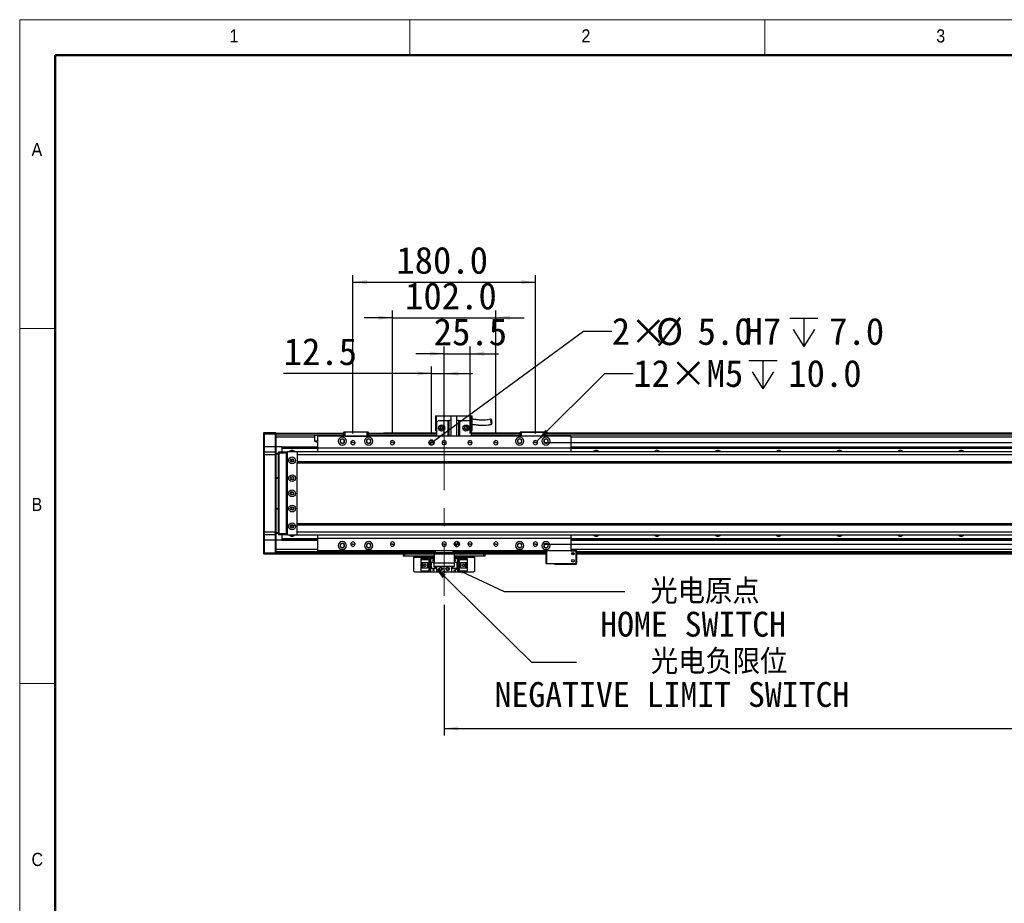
# Model space of a CAD drawing. Header units: millimetres. Extents: x 35 to 2905, y 35 to 2044.
# Tile 2 of 8: x 35 to 1006, y 1173 to 2044. Entities that reach past the tile are written whole.
import ezdxf

# ---------------------------------------------------------------- set-up
doc = ezdxf.new("R2010")
doc.units = ezdxf.units.MM
doc.header["$LTSCALE"] = 7
doc.linetypes.add('CENTERX2', pattern=[20.32, 12.7, -2.54, 2.54, -2.54])
doc.layers.add('DIMNS', color=7, linetype='Continuous')
doc.styles.add('SLDTEXTSTYLE1', font='Gothic.ttf', dxfattribs={"width": 0.913})
doc.styles.add('SLDTEXTSTYLE8', font='txt')
doc.styles.add('SLDTEXTSTYLE9', font='txt', dxfattribs={"bigfont": 'bigfont'})
doc.dimstyles.new('SLDDIMSTYLE0', dxfattribs={"dimtxt": 26.6, "dimasz": 14, "dimexe": 0, "dimexo": 0.0625, "dimgap": 6.65, "dimtad": 2, "dimdec": 1, "dimrnd": 1e-09, "dimzin": 4, "dimdsep": 46, "dimtxsty": 'SLDTEXTSTYLE8', "dimsah": 1, "dimcen": 0.09, "dimadec": 0, "dimazin": 1, "dimtfac": 1, "dimtdec": 1, "dimtofl": 0, "dimtmove": 0, "dimatfit": 3, "dimfxl": 0, "dimfrac": 2, "dimtolj": 1, "dimtzin": 12, "dimarcsym": 0})
doc.dimstyles.new('SLDDIMSTYLE1', dxfattribs={"dimtxt": 26.6, "dimasz": 14, "dimexe": 0, "dimexo": 0.0625, "dimgap": 6.65, "dimtad": 2, "dimdec": 1, "dimrnd": 1e-09, "dimzin": 4, "dimdsep": 46, "dimtxsty": 'SLDTEXTSTYLE8', "dimsah": 1, "dimcen": 0.09, "dimadec": 0, "dimazin": 1, "dimtfac": 1, "dimtdec": 1, "dimtmove": 0, "dimatfit": 0, "dimfxl": 0, "dimfrac": 2, "dimtolj": 1, "dimtzin": 12, "dimarcsym": 0})
doc.dimstyles.new('SLDDIMSTYLE2', dxfattribs={"dimtxt": 0.18, "dimasz": 14, "dimexe": 0, "dimexo": 0.0625, "dimgap": 0, "dimtad": 0, "dimtih": 1, "dimtoh": 1, "dimdec": 0, "dimrnd": 1e-09, "dimzin": 0, "dimdsep": 46, "dimtxsty": 'Standard', "dimsah": 1, "dimcen": 0.09, "dimadec": 0, "dimazin": 0, "dimtfac": 14, "dimtdec": 0, "dimtofl": 0, "dimtmove": 0, "dimatfit": 3, "dimfxl": 0, "dimfrac": 2, "dimtolj": 1, "dimtzin": 0, "dimarcsym": 0})
doc.dimstyles.new('SLDDIMSTYLE3', dxfattribs={"dimtxt": 26.6, "dimasz": 14, "dimexe": 0, "dimexo": 0.0625, "dimgap": 6.65, "dimtad": 2, "dimdec": 1, "dimrnd": 1e-09, "dimzin": 12, "dimdsep": 46, "dimtxsty": 'SLDTEXTSTYLE8', "dimsah": 1, "dimcen": 0.09, "dimadec": 0, "dimazin": 3, "dimtfac": 1, "dimtdec": 1, "dimtmove": 0, "dimatfit": 0, "dimfxl": 0, "dimfrac": 2, "dimtolj": 1, "dimtzin": 12, "dimarcsym": 0})
doc.dimstyles.new('SLDDIMSTYLE7', dxfattribs={"dimtxt": 26.6, "dimasz": 14, "dimexe": 0, "dimexo": 0.0625, "dimgap": 6.65, "dimtad": 0, "dimtih": 1, "dimtoh": 1, "dimdec": 1, "dimrnd": 1e-09, "dimzin": 4, "dimdsep": 46, "dimtxsty": 'SLDTEXTSTYLE8', "dimsah": 1, "dimcen": 0, "dimadec": 0, "dimazin": 1, "dimtfac": 1, "dimtdec": 1, "dimtofl": 0, "dimtmove": 0, "dimatfit": 3, "dimfxl": 0, "dimfrac": 2, "dimtolj": 1, "dimtzin": 12, "dimarcsym": 0})
doc.dimstyles.new('SLDDIMSTYLE8', dxfattribs={"dimtxt": 26.6, "dimasz": 14, "dimexe": 0, "dimexo": 0.0625, "dimgap": 6.65, "dimtad": 0, "dimtih": 1, "dimtoh": 1, "dimdec": 1, "dimrnd": 1e-09, "dimzin": 12, "dimdsep": 46, "dimtxsty": 'SLDTEXTSTYLE8', "dimsah": 1, "dimcen": 0, "dimadec": 0, "dimazin": 3, "dimtfac": 1, "dimtdec": 1, "dimtofl": 0, "dimtmove": 0, "dimatfit": 3, "dimfxl": 0, "dimfrac": 2, "dimtolj": 1, "dimtzin": 12, "dimarcsym": 0})

# ---------------------------------------------------------------- blocks, each defined once
blk = doc.blocks.new('_D_22')
at = {"layer": 'DIMNS'}
for p, q in [((402.73, 1750.14), (374.73, 1750.14)), ((402.73, 1635.87), (402.73, 1757.14)), ((402.73, 1750.14), (504.73, 1750.14)), ((504.73, 1635.87), (504.73, 1757.14)), ((504.73, 1750.14), (532.73, 1750.14))]:
    blk.add_line(p, q, dxfattribs=at)
for points in [[(402.73, 1750.14), (388.73, 1752.24), (388.73, 1748.04)], [(504.73, 1750.14), (518.73, 1748.04), (518.73, 1752.24)]]:
    blk.add_solid(points, dxfattribs=at)
at = {"layer": 'DIMNS', "insert": (415.18, 1785.04), "char_height": 26.6, "attachment_point": 1, "style": 'SLDTEXTSTYLE8'}
blk.add_mtext('102.0', dxfattribs=at)
blk = doc.blocks.new('_D_23')
at = {"layer": 'DIMNS'}
for p, q in [((363.73, 1635.87), (363.73, 1792.24)), ((543.73, 1635.87), (543.73, 1792.24)), ((363.73, 1785.24), (543.73, 1785.24))]:
    blk.add_line(p, q, dxfattribs=at)
for points in [[(363.73, 1785.24), (377.73, 1783.14), (377.73, 1787.34)], [(543.73, 1785.24), (529.73, 1787.34), (529.73, 1783.14)]]:
    blk.add_solid(points, dxfattribs=at)
at = {"layer": 'DIMNS', "insert": (406.53, 1820.14), "char_height": 26.6, "attachment_point": 1, "style": 'SLDTEXTSTYLE8'}
blk.add_mtext('180.0', dxfattribs=at)
blk = doc.blocks.new('_D_24')
at = {"layer": 'DIMNS'}
for p, q in [((2182.61, 1626.98), (2182.61, 1654.98)), ((552.62, 1626.98), (2189.61, 1626.98)), ((2182.61, 1626.98), (2182.61, 1526.98)), ((552.62, 1526.98), (2189.61, 1526.98)), ((2182.61, 1526.98), (2182.61, 1498.98))]:
    blk.add_line(p, q, dxfattribs=at)
for points in [[(2182.61, 1626.98), (2184.71, 1640.98), (2180.51, 1640.98)], [(2182.61, 1526.98), (2180.51, 1512.98), (2184.71, 1512.98)]]:
    blk.add_solid(points, dxfattribs=at)
at = {"layer": 'DIMNS', "insert": (2147.71, 1538.42), "char_height": 26.6, "attachment_point": 1, "rotation": 90, "style": 'SLDTEXTSTYLE8'}
blk.add_mtext('100.0', dxfattribs=at)
blk = doc.blocks.new('SW_SYMBOL_HOLE_DEPTH')
at = {"layer": 'DIMNS', "color": 0}
for p, q in [((0, 6125), (5600, 6125)), ((2800, 6125), (2800, 525)), ((700, 3885), (2800, 525)), ((4900, 3885), (2800, 525))]:
    blk.add_line(p, q, dxfattribs=at)
blk = doc.blocks.new('_D_25')
at = {"layer": 'DIMNS'}
for p, q in [((443.25, 1628.46), (591.06, 1736.75)), ((591.06, 1736.75), (619.06, 1736.75))]:
    blk.add_line(p, q, dxfattribs=at)
blk.add_solid([(443.25, 1628.46), (455.78, 1635.04), (453.3, 1638.43)], dxfattribs=at)
at = {"layer": 'DIMNS', "xscale": 0.004985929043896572, "yscale": 0.004985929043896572, "zscale": 0.004985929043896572}
blk.add_blockref('SW_SYMBOL_HOLE_DEPTH', (794.57, 1719.03), dxfattribs=at)
at = {"layer": 'DIMNS', "char_height": 26.6, "attachment_point": 1, "style": 'SLDTEXTSTYLE8'}
for s, insert in [('2×', (619.06, 1750.04)), ('%%c', (662.58, 1749.78)), ('5.0', (703.68, 1750.04)), ('H7', (750.01, 1750.04)), ('7.0', (833.5, 1750.04))]:
    blk.add_mtext(s, dxfattribs=dict(at, insert=insert))
blk = doc.blocks.new('_D_26')
at = {"layer": 'DIMNS'}
for p, q in [((545.22, 1628.47), (612.22, 1695.18)), ((612.22, 1695.18), (640.22, 1695.18))]:
    blk.add_line(p, q, dxfattribs=at)
blk.add_solid([(545.22, 1628.47), (556.62, 1636.86), (553.66, 1639.83)], dxfattribs=at)
at = {"layer": 'DIMNS', "xscale": 0.004985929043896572, "yscale": 0.004985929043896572, "zscale": 0.004985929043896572}
blk.add_blockref('SW_SYMBOL_HOLE_DEPTH', (754.2, 1677.57), dxfattribs=at)
at = {"layer": 'DIMNS', "char_height": 26.6, "attachment_point": 1, "style": 'SLDTEXTSTYLE8'}
for s, insert in [('12×M5', (640.22, 1708.58)), ('10.0', (793.13, 1708.58))]:
    blk.add_mtext(s, dxfattribs=dict(at, insert=insert))
blk = doc.blocks.new('_D_27')
at = {"layer": 'DIMNS'}
for p, q in [((453.73, 1635.87), (453.73, 1721.66)), ((479.23, 1635.87), (479.23, 1721.66)), ((453.73, 1714.66), (425.73, 1714.66)), ((453.73, 1714.66), (479.23, 1714.66)), ((479.23, 1714.66), (507.23, 1714.66))]:
    blk.add_line(p, q, dxfattribs=at)
for points in [[(453.73, 1714.66), (439.73, 1716.76), (439.73, 1712.56)], [(479.23, 1714.66), (493.23, 1712.56), (493.23, 1716.76)]]:
    blk.add_solid(points, dxfattribs=at)
at = {"layer": 'DIMNS', "insert": (443.43, 1749.56), "char_height": 26.6, "attachment_point": 1, "style": 'SLDTEXTSTYLE8'}
blk.add_mtext('25.5', dxfattribs=at)
blk = doc.blocks.new('_D_28')
at = {"layer": 'DIMNS'}
for p, q in [((441.23, 1635.87), (441.23, 1702.18)), ((453.73, 1678.07), (453.73, 1702.18)), ((441.23, 1695.18), (295.39, 1695.18)), ((441.23, 1695.18), (453.73, 1695.18)), ((453.73, 1695.18), (481.73, 1695.18))]:
    blk.add_line(p, q, dxfattribs=at)
for points in [[(441.23, 1695.18), (427.23, 1697.28), (427.23, 1693.08)], [(453.73, 1695.18), (467.73, 1693.08), (467.73, 1697.28)]]:
    blk.add_solid(points, dxfattribs=at)
at = {"layer": 'DIMNS', "insert": (295.39, 1730.09), "char_height": 26.6, "attachment_point": 1, "style": 'SLDTEXTSTYLE8'}
blk.add_mtext('12.5', dxfattribs=at)
blk = doc.blocks.new('_D_34')
at = {"layer": 'DIMNS'}
for p, q in [((1953.73, 1480.55), (1953.73, 1338.18)), ((453.73, 1467.14), (453.73, 1338.18)), ((453.73, 1345.18), (1953.73, 1345.18))]:
    blk.add_line(p, q, dxfattribs=at)
for points in [[(453.73, 1345.18), (467.73, 1343.08), (467.73, 1347.28)], [(1953.73, 1345.18), (1939.73, 1347.28), (1939.73, 1343.08)]]:
    blk.add_solid(points, dxfattribs=at)
at = {"layer": 'DIMNS', "insert": (1160.24, 1380.09), "char_height": 26.6, "attachment_point": 1, "style": 'SLDTEXTSTYLE8'}
blk.add_mtext('1500.0', dxfattribs=at)
blk = doc.blocks.new('SW_NOTE_8')
at = {"layer": 'DIMNS', "color": 0, "char_height": 24.5, "attachment_point": 2}
for s, insert, style in [(' 光电原点', (68.03, 12.32), 'SLDTEXTSTYLE9'), ('HOME SWITCH', (67.24, -20.07), 'SLDTEXTSTYLE8')]:
    blk.add_mtext(s, dxfattribs=dict(at, insert=insert, style=style))
blk = doc.blocks.new('SW_NOTE_9')
at = {"layer": 'DIMNS', "color": 0, "char_height": 24.5, "attachment_point": 2}
for s, insert, style in [('    光电负限位', (97, 12.84), 'SLDTEXTSTYLE9'), ('NEGATIVE LIMIT SWITCH', (94.18, -19.55), 'SLDTEXTSTYLE8')]:
    blk.add_mtext(s, dxfattribs=dict(at, insert=insert, style=style))
blk = doc.blocks.new('SW_DOWELSYMBOL_3')
at = {"linetype": 'Continuous', "lineweight": 18}
h = blk.add_hatch(color=0, dxfattribs=at)
edge = h.paths.add_edge_path(flags=0)
edge.add_arc((0, 0), 2.5, 180, 270)
edge.add_line((0, -2.5), (0, 0))
edge.add_line((0, 0), (-2.5, 0))
h = blk.add_hatch(color=0, dxfattribs=at)
edge = h.paths.add_edge_path(flags=0)
edge.add_arc((0, 0), 2.5, 0, 90)
edge.add_line((0, 2.5), (0, 0))
edge.add_line((0, 0), (2.5, 0))
at = {"layer": 'DIMNS', "color": 0}
blk.add_circle((0, 0), 2.5, dxfattribs=at)
blk = doc.blocks.new('SW_DOWELSYMBOL_4')
at = {"linetype": 'Continuous', "lineweight": 18}
h = blk.add_hatch(color=0, dxfattribs=at)
edge = h.paths.add_edge_path(flags=0)
edge.add_arc((0, 0), 2.5, 180, 270)
edge.add_line((0, -2.5), (0, 0))
edge.add_line((0, 0), (-2.5, 0))
h = blk.add_hatch(color=0, dxfattribs=at)
edge = h.paths.add_edge_path(flags=0)
edge.add_arc((0, 0), 2.5, 0, 90)
edge.add_line((0, 2.5), (0, 0))
edge.add_line((0, 0), (2.5, 0))
at = {"layer": 'DIMNS', "color": 0}
blk.add_circle((0, 0), 2.5, dxfattribs=at)

msp = doc.modelspace()

# ---------------------------------------------------------------- linework, layer by layer
at = {"color": 7, "linetype": 'Continuous', "lineweight": 18}
for p, q in [((2905, 2044), (35, 2044)), ((35, 2044), (35, 35)), ((420, 2009), (420, 2044)), ((770, 2044), (770, 2009)), ((70, 2009), (2870, 2009)), ((70, 2009), (70, 70)), ((70, 1739.5), (35, 1739.5)), ((35, 1389.5), (70, 1389.5))]:
    msp.add_line(p, q, dxfattribs=at)
at = {"color": 7, "linetype": 'Continuous', "lineweight": 50}
for p, q in [((2870, 2009), (70, 2009)), ((70, 2009), (70, 70))]:
    msp.add_line(p, q, dxfattribs=at)
at = {"color": 7, "linetype": 'Continuous', "lineweight": 25}
for p, q in [((445.23, 1653.28), (446.23, 1653.28)), ((445.23, 1653.28), (445.23, 1638.88)), ((446.23, 1646.88), (446.23, 1653.28)), ((446.23, 1653.28), (460.23, 1653.28)), ((460.23, 1653.48), (460.23, 1633.48)), ((460.23, 1653.48), (466.23, 1653.48)), ((466.23, 1633.48), (466.23, 1653.48)), ((466.23, 1653.28), (480.23, 1653.28)), ((480.23, 1653.28), (481.23, 1653.28)), ((480.23, 1653.28), (480.23, 1646.88)), ((481.23, 1638.88), (481.23, 1653.28)), ((448.23, 1648.88), (446.23, 1646.88)), ((446.23, 1646.88), (446.23, 1633.48)), ((448.23, 1648.88), (457.73, 1648.88)), ((457.73, 1633.48), (457.73, 1648.88)), ((457.73, 1648.88), (458.23, 1648.88)), ((458.23, 1648.88), (458.23, 1633.48)), ((460.23, 1648.88), (458.23, 1648.88)), ((468.23, 1648.88), (466.23, 1648.88)), ((468.23, 1633.48), (468.23, 1648.88)), ((468.23, 1648.88), (468.73, 1648.88)), ((468.73, 1648.88), (478.23, 1648.88)), ((468.73, 1648.88), (468.73, 1633.48)), ((480.23, 1646.88), (478.23, 1648.88)), ((480.23, 1646.88), (480.23, 1633.48)), ((275.73, 1636.68), (276.03, 1636.98)), ((275.73, 1635.48), (275.73, 1636.68)), ((275.73, 1635.48), (276.03, 1635.48)), ((275.73, 1622.98), (275.73, 1635.48)), ((276.03, 1636.98), (276.03, 1635.48)), ((276.03, 1636.98), (287.43, 1636.98)), ((276.03, 1635.48), (276.03, 1622.98)), ((287.43, 1635.48), (276.03, 1635.48)), ((287.43, 1635.48), (287.43, 1636.98)), ((287.43, 1636.98), (287.73, 1636.68)), ((287.43, 1622.98), (287.43, 1635.48)), ((287.43, 1635.48), (287.73, 1635.48)), ((287.73, 1636.68), (287.73, 1635.48)), ((287.73, 1636.48), (354.73, 1636.48)), ((287.73, 1635.48), (287.73, 1622.98)), ((354.73, 1634.49), (287.73, 1634.49)), ((326.09, 1632.49), (287.73, 1632.49)), ((326.09, 1628.38), (326.09, 1632.49)), ((578.73, 1633.48), (328.73, 1633.48)), ((328.73, 1633.48), (328.73, 1621.48)), ((354.73, 1637.19), (355.03, 1637.49)), ((354.73, 1633.49), (354.73, 1637.19)), ((355.73, 1637.19), (354.73, 1637.19)), ((355.73, 1633.49), (354.73, 1633.49)), ((354.73, 1633.49), (354.73, 1633.48)), ((355.03, 1637.49), (355.86, 1637.49)), ((355.73, 1637.19), (355.86, 1637.49)), ((355.73, 1637.19), (355.73, 1633.49)), ((377.73, 1637.19), (355.73, 1637.19)), ((355.73, 1633.49), (377.73, 1633.49)), ((355.86, 1637.49), (377.61, 1637.49)), ((377.61, 1637.49), (378.43, 1637.49)), ((377.73, 1637.19), (377.61, 1637.49)), ((377.73, 1633.49), (377.73, 1637.19)), ((378.73, 1637.19), (377.73, 1637.19)), ((378.73, 1633.49), (377.73, 1633.49)), ((378.43, 1637.49), (378.73, 1637.19)), ((378.73, 1637.19), (378.73, 1633.49)), ((378.73, 1636.48), (446.23, 1636.48)), ((446.23, 1634.49), (378.73, 1634.49)), ((378.73, 1633.49), (378.73, 1633.48)), ((393.73, 1636.78), (446.23, 1636.78)), ((393.73, 1636.78), (393.73, 1636.58)), ((393.73, 1636.58), (446.23, 1636.58)), ((393.73, 1636.48), (393.73, 1636.58)), ((445.23, 1638.88), (446.23, 1638.88)), ((480.23, 1638.88), (481.23, 1638.88)), ((480.23, 1636.78), (528.73, 1636.78)), ((480.23, 1636.58), (528.73, 1636.58)), ((480.23, 1636.48), (528.73, 1636.48)), ((528.73, 1634.49), (480.23, 1634.49)), ((528.73, 1637.18), (529.03, 1637.48)), ((528.73, 1633.48), (528.73, 1637.18)), ((529.73, 1637.18), (528.73, 1637.18)), ((529.03, 1637.48), (529.86, 1637.48)), ((529.73, 1637.18), (529.86, 1637.48)), ((529.73, 1637.18), (529.73, 1633.48)), ((551.73, 1637.18), (529.73, 1637.18)), ((529.86, 1637.48), (551.61, 1637.48)), ((551.61, 1637.48), (552.43, 1637.48)), ((551.73, 1637.18), (551.61, 1637.48)), ((551.73, 1633.48), (551.73, 1637.18)), ((552.73, 1637.18), (551.73, 1637.18)), ((552.43, 1637.48), (552.73, 1637.18)), ((552.73, 1637.18), (552.73, 1633.48)), ((552.73, 1636.78), (1854.73, 1636.78)), ((552.73, 1636.58), (1854.73, 1636.58)), ((552.73, 1636.48), (1854.73, 1636.48)), ((1854.73, 1634.49), (552.73, 1634.49)), ((578.73, 1633.48), (578.73, 1621.48)), ((275.73, 1622.98), (276.03, 1622.98)), ((275.73, 1617.68), (275.73, 1622.98)), ((276.03, 1622.98), (276.03, 1617.98)), ((287.43, 1622.98), (276.03, 1622.98)), ((287.43, 1617.98), (287.43, 1622.98)), ((287.43, 1622.98), (287.73, 1622.98)), ((293.73, 1622.99), (287.73, 1622.99)), ((287.73, 1622.98), (287.73, 1617.68)), ((293.73, 1622.99), (328.73, 1622.99)), ((293.73, 1622.99), (293.73, 1622.7)), ((293.73, 1622.7), (328.73, 1622.7)), ((293.73, 1622.7), (293.73, 1621.8)), ((328.73, 1628.38), (326.09, 1628.38)), ((363.73, 1626.98), (361.63, 1626.98)), ((363.73, 1626.98), (365.83, 1626.98)), ((402.73, 1626.98), (400.63, 1626.98)), ((402.73, 1626.98), (404.83, 1626.98)), ((441.23, 1626.98), (438.73, 1626.98)), ((441.23, 1626.98), (443.73, 1626.98)), ((453.73, 1626.98), (451.63, 1626.98)), ((453.73, 1626.98), (455.83, 1626.98)), ((479.23, 1626.98), (477.13, 1626.98)), ((479.23, 1626.98), (481.33, 1626.98)), ((504.73, 1626.98), (502.63, 1626.98)), ((504.73, 1626.98), (506.83, 1626.98)), ((543.73, 1626.98), (541.63, 1626.98)), ((543.73, 1626.98), (545.83, 1626.98)), ((578.73, 1622.99), (1828.73, 1622.99)), ((578.73, 1622.7), (1828.73, 1622.7)), ((276.03, 1617.98), (275.73, 1617.68)), ((275.73, 1614.98), (275.73, 1617.68)), ((275.73, 1538.98), (275.73, 1614.98)), ((276.03, 1614.98), (275.73, 1614.98)), ((276.03, 1617.98), (276.03, 1614.98)), ((276.03, 1617.98), (287.43, 1617.98)), ((276.03, 1614.98), (276.03, 1538.98)), ((287.43, 1614.98), (276.03, 1614.98)), ((287.43, 1614.98), (287.43, 1617.98)), ((287.43, 1617.98), (287.73, 1617.68)), ((287.43, 1538.98), (287.43, 1614.98)), ((287.43, 1614.98), (287.73, 1614.98)), ((287.73, 1617.68), (287.73, 1614.98)), ((287.73, 1616.48), (290.23, 1616.48)), ((290.23, 1615.48), (287.73, 1615.48)), ((287.73, 1614.98), (287.73, 1538.98)), ((290.23, 1617.68), (290.53, 1617.98)), ((290.23, 1616.48), (290.23, 1617.68)), ((290.23, 1537.48), (290.23, 1616.48)), ((290.23, 1616.48), (290.53, 1616.48)), ((290.53, 1617.98), (290.53, 1616.48)), ((290.53, 1617.98), (297.73, 1617.98)), ((290.53, 1616.48), (290.53, 1537.48)), ((297.73, 1616.48), (290.53, 1616.48)), ((293.73, 1621.8), (328.73, 1621.8)), ((293.73, 1621.8), (293.73, 1621.5)), ((293.73, 1621.5), (328.73, 1621.5)), ((293.73, 1621.5), (293.73, 1617.98)), ((297.73, 1617.98), (297.73, 1616.48)), ((297.73, 1617.98), (299.23, 1617.98)), ((298.93, 1617.68), (297.73, 1617.68)), ((297.73, 1616.48), (297.73, 1537.48)), ((298.73, 1615.98), (298.23, 1615.98)), ((298.23, 1615.98), (298.23, 1537.98)), ((299.23, 1617.98), (298.73, 1617.48)), ((298.73, 1617.48), (298.73, 1536.48)), ((308.23, 1617.98), (299.23, 1617.98)), ((308.73, 1617.48), (308.23, 1617.98)), ((2099.23, 1617.98), (308.73, 1617.98)), ((308.73, 1617.98), (308.73, 1617.48)), ((308.73, 1617.35), (308.73, 1617.48)), ((308.73, 1617.35), (308.73, 1614.98)), ((2099.73, 1614.98), (308.73, 1614.98)), ((308.73, 1614.98), (308.73, 1607.98)), ((578.73, 1621.48), (328.73, 1621.48)), ((328.73, 1621.48), (328.73, 1617.98)), ((578.73, 1621.8), (1828.73, 1621.8)), ((578.73, 1621.5), (1828.73, 1621.5)), ((578.73, 1621.48), (578.73, 1617.98)), ((304.88, 1609.98), (302.59, 1609.98)), ((2099.73, 1607.98), (308.73, 1607.98)), ((308.73, 1607.98), (308.73, 1606.98)), ((308.73, 1606.98), (2099.73, 1606.98)), ((308.73, 1546.98), (308.73, 1606.98)), ((287.73, 1592.48), (290.23, 1592.48)), ((290.23, 1591.48), (287.73, 1591.48)), ((287.73, 1562.48), (290.23, 1562.48)), ((290.23, 1561.48), (287.73, 1561.48)), ((2099.73, 1546.98), (308.73, 1546.98)), ((308.73, 1545.98), (308.73, 1546.98)), ((308.73, 1545.98), (2099.73, 1545.98)), ((308.73, 1538.98), (308.73, 1545.98)), ((275.73, 1536.28), (275.73, 1538.98)), ((276.03, 1538.98), (275.73, 1538.98)), ((276.03, 1535.98), (275.73, 1536.28)), ((275.73, 1530.98), (275.73, 1536.28)), ((276.03, 1538.98), (276.03, 1535.98)), ((276.03, 1538.98), (287.43, 1538.98)), ((287.43, 1535.98), (276.03, 1535.98)), ((276.03, 1535.98), (276.03, 1530.98)), ((287.43, 1535.98), (287.43, 1538.98)), ((287.43, 1538.98), (287.73, 1538.98)), ((287.43, 1535.98), (287.73, 1536.28)), ((287.43, 1530.98), (287.43, 1535.98)), ((287.73, 1538.98), (287.73, 1536.28)), ((287.73, 1538.48), (290.23, 1538.48)), ((290.23, 1537.48), (287.73, 1537.48)), ((287.73, 1536.28), (287.73, 1530.98)), ((290.23, 1536.28), (290.23, 1537.48)), ((290.23, 1537.48), (290.53, 1537.48)), ((290.23, 1536.28), (290.53, 1535.98)), ((290.53, 1537.48), (290.53, 1535.98)), ((290.53, 1537.48), (297.73, 1537.48)), ((297.73, 1535.98), (290.53, 1535.98)), ((293.73, 1535.98), (293.73, 1532.46)), ((297.73, 1537.48), (297.73, 1535.98)), ((297.73, 1536.28), (298.93, 1536.28)), ((299.23, 1535.98), (297.73, 1535.98)), ((298.23, 1537.98), (298.73, 1537.98)), ((298.73, 1536.48), (299.23, 1535.98)), ((299.23, 1535.98), (308.23, 1535.98)), ((302.59, 1543.98), (304.88, 1543.98)), ((308.23, 1535.98), (308.73, 1536.48)), ((308.73, 1536.62), (308.73, 1538.98)), ((308.73, 1538.98), (2099.73, 1538.98)), ((308.73, 1536.48), (308.73, 1536.62)), ((308.73, 1535.98), (308.73, 1536.48)), ((308.73, 1535.98), (2099.23, 1535.98)), ((328.73, 1535.98), (328.73, 1532.48)), ((578.73, 1535.98), (578.73, 1532.48)), ((276.03, 1530.98), (275.73, 1530.98)), ((275.73, 1518.48), (275.73, 1530.98)), ((287.43, 1530.98), (276.03, 1530.98)), ((276.03, 1530.98), (276.03, 1518.48)), ((287.73, 1530.98), (287.43, 1530.98)), ((287.43, 1518.48), (287.43, 1530.98)), ((287.73, 1530.98), (287.73, 1518.48)), ((293.73, 1530.98), (287.73, 1530.98)), ((293.73, 1532.46), (328.73, 1532.46)), ((293.73, 1532.46), (293.73, 1532.17)), ((293.73, 1532.17), (328.73, 1532.17)), ((293.73, 1532.17), (293.73, 1531.27)), ((293.73, 1531.27), (328.73, 1531.27)), ((293.73, 1531.27), (293.73, 1530.98)), ((293.73, 1530.98), (328.73, 1530.98)), ((578.73, 1532.48), (328.73, 1532.48)), ((328.73, 1532.48), (328.73, 1520.48)), ((363.73, 1526.98), (361.63, 1526.98)), ((363.73, 1526.98), (365.83, 1526.98)), ((402.73, 1526.98), (400.63, 1526.98)), ((402.73, 1526.98), (404.83, 1526.98)), ((453.73, 1526.98), (451.63, 1526.98)), ((453.73, 1526.98), (455.83, 1526.98)), ((466.23, 1526.98), (463.73, 1526.98)), ((466.23, 1526.98), (468.73, 1526.98)), ((479.23, 1526.98), (477.13, 1526.98)), ((479.23, 1526.98), (481.33, 1526.98)), ((504.73, 1526.98), (502.63, 1526.98)), ((504.73, 1526.98), (506.83, 1526.98)), ((543.73, 1526.98), (541.63, 1526.98)), ((543.73, 1526.98), (545.83, 1526.98)), ((578.73, 1532.48), (578.73, 1520.48)), ((578.73, 1532.46), (1828.73, 1532.46)), ((578.73, 1532.17), (1828.73, 1532.17)), ((578.73, 1531.27), (1828.73, 1531.27)), ((578.73, 1530.98), (1828.73, 1530.98)), ((276.03, 1518.48), (275.73, 1518.48)), ((275.73, 1517.28), (275.73, 1518.48)), ((276.03, 1516.98), (275.73, 1517.28)), ((276.03, 1518.48), (276.03, 1516.98)), ((276.03, 1518.48), (287.43, 1518.48)), ((287.43, 1516.98), (276.03, 1516.98)), ((287.43, 1516.98), (287.43, 1518.48)), ((287.73, 1518.48), (287.43, 1518.48)), ((287.73, 1517.28), (287.43, 1516.98)), ((443.73, 1519.48), (287.73, 1519.48)), ((287.73, 1518.48), (287.73, 1517.28)), ((287.73, 1517.28), (287.73, 1516.98)), ((443.73, 1516.98), (287.73, 1516.98)), ((578.73, 1520.48), (328.73, 1520.48)), ((413.73, 1514.98), (413.73, 1516.98)), ((414.73, 1516.98), (414.73, 1514.98)), ((443.73, 1518.48), (443.73, 1520.48)), ((444.73, 1518.48), (443.73, 1518.48)), ((443.73, 1516.98), (443.73, 1518.48)), ((463.73, 1516.98), (443.73, 1516.98)), ((443.73, 1516.98), (443.73, 1508.48)), ((444.73, 1520.48), (444.73, 1518.48)), ((462.73, 1518.48), (444.73, 1518.48)), ((462.73, 1518.48), (462.73, 1520.48)), ((463.73, 1518.48), (462.73, 1518.48)), ((463.73, 1520.48), (463.73, 1518.48)), ((554.23, 1519.48), (463.73, 1519.48)), ((463.73, 1518.48), (463.73, 1516.98)), ((463.73, 1516.98), (463.73, 1508.48)), ((554.23, 1516.98), (463.73, 1516.98)), ((492.73, 1514.98), (492.73, 1516.98)), ((493.73, 1516.98), (493.73, 1514.98)), ((554.53, 1520.48), (554.23, 1520.18)), ((554.23, 1507.78), (554.23, 1520.18)), ((554.53, 1520.18), (554.23, 1520.18)), ((554.53, 1520.18), (554.66, 1520.48)), ((554.53, 1520.18), (554.53, 1507.78)), ((583.93, 1520.18), (554.53, 1520.18)), ((578.73, 1520.78), (584.23, 1520.78)), ((578.73, 1520.48), (583.81, 1520.48)), ((581.88, 1516.98), (579.59, 1516.98)), ((583.93, 1520.18), (583.81, 1520.48)), ((583.81, 1520.48), (583.93, 1520.48)), ((584.23, 1520.18), (583.93, 1520.48)), ((583.93, 1507.78), (583.93, 1520.18)), ((584.23, 1520.18), (583.93, 1520.18)), ((584.23, 1520.18), (584.23, 1520.78)), ((584.23, 1520.18), (584.23, 1507.78)), ((1825.23, 1519.48), (584.23, 1519.48)), ((1825.23, 1516.98), (584.23, 1516.98)), ((414.73, 1514.98), (413.73, 1514.98)), ((443.73, 1514.98), (414.73, 1514.98)), ((423.73, 1514.98), (423.73, 1513.98)), ((423.73, 1500.18), (423.73, 1513.98)), ((431.03, 1511.88), (431.03, 1512.68)), ((431.03, 1512.68), (440.23, 1512.68)), ((439.33, 1511.88), (431.03, 1511.88)), ((431.03, 1511.88), (431.03, 1511.38)), ((438.83, 1511.38), (431.03, 1511.38)), ((431.03, 1508.78), (431.03, 1511.38)), ((431.03, 1508.78), (437.23, 1508.78)), ((431.03, 1503.18), (431.03, 1508.78)), ((432.33, 1503.18), (432.33, 1508.78)), ((432.83, 1508.43), (432.83, 1508.78)), ((437.23, 1508.43), (432.83, 1508.43)), ((432.83, 1503.53), (432.83, 1508.43)), ((433.79, 1506.78), (433.79, 1505.18)), ((435.63, 1506.78), (433.79, 1506.78)), ((435.63, 1506.78), (435.63, 1505.18)), ((437.23, 1508.78), (437.23, 1503.18)), ((438.83, 1511.38), (439.33, 1511.88)), ((438.83, 1500.58), (438.83, 1511.38)), ((439.33, 1500.08), (439.33, 1511.88)), ((440.23, 1512.68), (440.23, 1508.98)), ((440.23, 1512.68), (443.73, 1512.68)), ((440.23, 1508.98), (443.73, 1508.98)), ((440.23, 1508.98), (440.23, 1502.98)), ((440.73, 1508.98), (440.73, 1502.98)), ((441.03, 1508.98), (441.03, 1502.98)), ((442.63, 1511.18), (442.83, 1511.18)), ((443.23, 1509.98), (442.63, 1511.18)), ((442.83, 1511.58), (443.63, 1511.58)), ((442.83, 1511.18), (442.83, 1511.58)), ((443.73, 1510.98), (443.23, 1509.98)), ((443.63, 1511.58), (443.63, 1511.18)), ((443.63, 1511.18), (443.73, 1511.18)), ((443.73, 1508.48), (463.73, 1508.48)), ((443.73, 1504.98), (443.73, 1508.48)), ((492.73, 1514.98), (463.73, 1514.98)), ((463.73, 1512.68), (467.23, 1512.68)), ((463.73, 1510.58), (464.23, 1511.58)), ((463.83, 1510.38), (463.73, 1510.38)), ((463.73, 1508.98), (467.23, 1508.98)), ((463.73, 1508.48), (463.73, 1504.98)), ((463.83, 1509.98), (463.83, 1510.38)), ((464.63, 1509.98), (463.83, 1509.98)), ((464.23, 1511.58), (464.83, 1510.38)), ((464.63, 1510.38), (464.63, 1509.98)), ((464.83, 1510.38), (464.63, 1510.38)), ((466.43, 1502.98), (466.43, 1508.98)), ((466.73, 1502.98), (466.73, 1508.98)), ((467.23, 1508.98), (467.23, 1512.68)), ((467.23, 1512.68), (476.43, 1512.68)), ((467.23, 1502.98), (467.23, 1508.98)), ((476.43, 1511.88), (468.13, 1511.88)), ((468.13, 1511.88), (468.63, 1511.38)), ((468.13, 1511.88), (468.13, 1500.08)), ((468.63, 1511.38), (468.63, 1500.58)), ((476.43, 1511.38), (468.63, 1511.38)), ((470.23, 1508.78), (476.43, 1508.78)), ((470.23, 1503.18), (470.23, 1508.78)), ((474.63, 1508.43), (470.23, 1508.43)), ((473.67, 1506.78), (471.83, 1506.78)), ((471.83, 1505.18), (471.83, 1506.78)), ((473.67, 1505.18), (473.67, 1506.78)), ((474.63, 1508.78), (474.63, 1508.43)), ((474.63, 1508.43), (474.63, 1503.53)), ((475.13, 1508.78), (475.13, 1503.18)), ((476.43, 1512.68), (476.43, 1511.88)), ((476.43, 1511.38), (476.43, 1511.88)), ((476.43, 1511.38), (476.43, 1508.78)), ((476.43, 1508.78), (476.43, 1503.18)), ((483.73, 1513.98), (483.73, 1514.98)), ((483.73, 1513.98), (483.73, 1500.18)), ((493.73, 1514.98), (492.73, 1514.98)), ((554.53, 1507.48), (554.23, 1507.78)), ((554.23, 1507.78), (554.53, 1507.78)), ((554.53, 1507.78), (583.93, 1507.78)), ((554.53, 1507.78), (554.66, 1507.48)), ((554.66, 1507.48), (554.53, 1507.48)), ((583.81, 1507.48), (554.66, 1507.48)), ((562.73, 1507.18), (562.73, 1507.48)), ((562.73, 1507.18), (584.23, 1507.18)), ((583.93, 1507.78), (583.81, 1507.48)), ((583.93, 1507.48), (583.81, 1507.48)), ((583.93, 1507.78), (584.23, 1507.78)), ((584.23, 1507.78), (583.93, 1507.48)), ((584.23, 1507.18), (584.23, 1507.78)), ((423.73, 1500.18), (424.73, 1499.18)), ((482.73, 1499.18), (424.73, 1499.18)), ((437.23, 1503.18), (431.03, 1503.18)), ((431.03, 1500.58), (431.03, 1503.18)), ((431.03, 1500.58), (438.83, 1500.58)), ((431.03, 1500.58), (431.03, 1500.08)), ((431.03, 1500.08), (439.33, 1500.08)), ((431.03, 1499.28), (431.03, 1500.08)), ((440.23, 1499.28), (431.03, 1499.28)), ((432.83, 1503.18), (432.83, 1503.53)), ((432.83, 1503.53), (437.23, 1503.53)), ((433.79, 1505.18), (435.63, 1505.18)), ((439.33, 1500.08), (438.83, 1500.58)), ((446.23, 1502.98), (440.23, 1502.98)), ((440.23, 1502.98), (440.23, 1499.28)), ((446.23, 1499.28), (440.23, 1499.28)), ((442.63, 1501.58), (442.83, 1501.58)), ((443.23, 1500.38), (442.63, 1501.58)), ((442.83, 1501.98), (443.63, 1501.98)), ((442.83, 1501.58), (442.83, 1501.98)), ((443.83, 1501.58), (443.23, 1500.38)), ((443.63, 1501.98), (443.63, 1501.58)), ((443.63, 1501.58), (443.83, 1501.58)), ((463.73, 1504.98), (443.73, 1504.98)), ((445.43, 1502.98), (445.43, 1504.98)), ((445.73, 1502.98), (445.73, 1504.98)), ((446.23, 1504.98), (446.23, 1502.98)), ((446.23, 1502.98), (446.23, 1499.28)), ((451.73, 1499.28), (446.23, 1499.28)), ((453.73, 1501.28), (453.73, 1504.98)), ((461.23, 1499.28), (455.73, 1499.28)), ((461.23, 1502.98), (461.23, 1504.98)), ((461.23, 1499.28), (461.23, 1502.98)), ((467.23, 1502.98), (461.23, 1502.98)), ((467.23, 1499.28), (461.23, 1499.28)), ((461.73, 1504.98), (461.73, 1502.98)), ((462.03, 1504.98), (462.03, 1502.98)), ((463.63, 1500.78), (464.23, 1501.98)), ((463.83, 1500.78), (463.63, 1500.78)), ((463.83, 1500.38), (463.83, 1500.78)), ((464.63, 1500.38), (463.83, 1500.38)), ((464.23, 1501.98), (464.83, 1500.78)), ((464.63, 1500.78), (464.63, 1500.38)), ((464.83, 1500.78), (464.63, 1500.78)), ((467.23, 1499.28), (467.23, 1502.98)), ((476.43, 1499.28), (467.23, 1499.28)), ((468.63, 1500.58), (468.13, 1500.08)), ((468.13, 1500.08), (476.43, 1500.08)), ((468.63, 1500.58), (476.43, 1500.58)), ((470.23, 1503.53), (474.63, 1503.53)), ((476.43, 1503.18), (470.23, 1503.18)), ((471.83, 1505.18), (473.67, 1505.18)), ((474.63, 1503.53), (474.63, 1503.18)), ((476.43, 1503.18), (476.43, 1500.58)), ((476.43, 1500.08), (476.43, 1500.58)), ((476.43, 1500.08), (476.43, 1499.28)), ((482.73, 1499.18), (483.73, 1500.18))]:
    msp.add_line(p, q, dxfattribs=at)
at = {"color": 8, "linetype": 'Continuous', "lineweight": 25}
for p, q in [((354.73, 1635.98), (287.73, 1635.98)), ((446.23, 1635.98), (378.73, 1635.98)), ((528.73, 1635.98), (480.23, 1635.98)), ((1854.73, 1635.98), (552.73, 1635.98)), ((1828.73, 1632.49), (578.73, 1632.49)), ((328.73, 1521.48), (287.73, 1521.48)), ((443.73, 1517.98), (287.73, 1517.98)), ((554.23, 1517.98), (463.73, 1517.98)), ((1828.73, 1521.48), (578.73, 1521.48)), ((581.88, 1517.98), (579.59, 1517.98)), ((1825.23, 1517.98), (584.23, 1517.98)), ((423.73, 1513.98), (443.73, 1513.98)), ((463.73, 1513.98), (483.73, 1513.98))]:
    msp.add_line(p, q, dxfattribs=at)
at = {"color": 7, "linetype": 'Continuous', "lineweight": 25}
for centre, radius in [((451.23, 1641.38), 3), ((451.23, 1641.38), 1.7), ((451.23, 1641.38), 1.6), ((475.23, 1641.38), 3), ((475.23, 1641.38), 1.7), ((475.23, 1641.38), 1.6), ((303.73, 1609.48), 3.36), ((303.73, 1609.48), 1.7), ((303.73, 1609.48), 1.25), ((303.73, 1591.98), 3.36), ((303.73, 1591.98), 1.7), ((303.73, 1591.98), 1.25), ((303.73, 1576.98), 3.36), ((303.73, 1576.98), 1.7), ((303.73, 1576.98), 1.25), ((303.73, 1561.98), 3.36), ((303.73, 1561.98), 1.7), ((303.73, 1561.98), 1.25), ((303.73, 1544.48), 3.36), ((303.73, 1544.48), 1.7), ((303.73, 1544.48), 1.25), ((580.73, 1517.48), 1.25), ((580.73, 1510.48), 1.25), ((450.23, 1502.48), 1.75), ((450.23, 1502.48), 1.25), ((457.23, 1502.48), 1.75), ((457.23, 1502.48), 1.25)]:
    msp.add_circle(centre, radius, dxfattribs=at)
for centre, radius, start, end in [((353.23, 1628.49), 4, 0, 180), ((379.23, 1628.49), 4, 0, 180), ((528.23, 1628.49), 4, 0, 180), ((554.23, 1628.49), 4, 0, 180), ((353.23, 1628.49), 4, 180, 0), ((353.23, 1628.49), 2.25, 0, 180), ((353.23, 1628.49), 2.25, 180, 0), ((353.23, 1628.49), 2, 90, 270), ((353.23, 1628.49), 2, 270, 90), ((363.73, 1626.98), 2.1, 0, 180), ((363.73, 1626.98), 2.1, 180, 0), ((379.23, 1628.49), 4, 180, 0), ((379.23, 1628.49), 2.25, 0, 180), ((379.23, 1628.49), 2.25, 180, 0), ((379.23, 1628.49), 2, 90, 270), ((379.23, 1628.49), 2, 270, 90), ((402.73, 1626.98), 2.1, 0, 180), ((402.73, 1626.98), 2.1, 180, 0), ((441.23, 1626.98), 2.5, 0, 180), ((441.23, 1626.98), 2.5, 180, 0), ((453.73, 1626.98), 2.1, 0, 180), ((453.73, 1626.98), 2.1, 180, 0), ((479.23, 1626.98), 2.1, 0, 180), ((479.23, 1626.98), 2.1, 180, 0), ((504.73, 1626.98), 2.1, 0, 180), ((504.73, 1626.98), 2.1, 180, 0), ((528.23, 1628.49), 4, 180, 0), ((528.23, 1628.49), 2.25, 0, 180), ((528.23, 1628.49), 2.25, 180, 0), ((528.23, 1628.49), 2, 90, 270), ((528.23, 1628.49), 2, 270, 90), ((543.73, 1626.98), 2.1, 0, 180), ((543.73, 1626.98), 2.1, 180, 0), ((554.23, 1628.49), 4, 180, 0), ((554.23, 1628.49), 2.25, 0, 180), ((554.23, 1628.49), 2.25, 180, 0), ((554.23, 1628.49), 2, 90, 270), ((554.23, 1628.49), 2, 270, 90), ((303.73, 1615.49), 3.75, 41.71073, 138.28927), ((603.73, 1615.49), 3.75, 41.71072, 138.28928), ((663.73, 1615.49), 3.75, 41.71072, 138.28928), ((723.73, 1615.49), 3.75, 41.71072, 138.28928), ((783.73, 1615.49), 3.75, 41.71072, 138.28928), ((843.73, 1615.49), 3.75, 41.71072, 138.28928), ((903.73, 1615.49), 3.75, 41.71072, 138.28928), ((963.73, 1615.49), 3.75, 41.71072, 138.28928), ((303.73, 1538.48), 3.75, 221.71073, 318.28927), ((603.73, 1538.48), 3.75, 221.71072, 318.28928), ((663.73, 1538.48), 3.75, 221.71072, 318.28928), ((723.73, 1538.48), 3.75, 221.71072, 318.28928), ((783.73, 1538.48), 3.75, 221.71072, 318.28928), ((843.73, 1538.48), 3.75, 221.71072, 318.28928), ((903.73, 1538.48), 3.75, 221.71072, 318.28928), ((963.73, 1538.48), 3.75, 221.71072, 318.28928), ((353.23, 1525.48), 4, 0, 180), ((353.23, 1525.48), 4, 180, 0), ((353.23, 1525.48), 2.25, 0, 180), ((353.23, 1525.48), 2.25, 180, 0), ((353.23, 1525.48), 2, 90, 270), ((353.23, 1525.48), 2, 270, 90), ((363.73, 1526.98), 2.1, 0, 180), ((363.73, 1526.98), 2.1, 180, 0), ((379.23, 1525.48), 4, 0, 180), ((379.23, 1525.48), 4, 180, 0), ((379.23, 1525.48), 2.25, 0, 180), ((379.23, 1525.48), 2.25, 180, 0), ((379.23, 1525.48), 2, 90, 270), ((379.23, 1525.48), 2, 270, 90), ((402.73, 1526.98), 2.1, 0, 180), ((402.73, 1526.98), 2.1, 180, 0), ((453.73, 1526.98), 2.1, 0, 180), ((453.73, 1526.98), 2.1, 180, 0), ((466.23, 1526.98), 2.5, 0, 180), ((466.23, 1526.98), 2.5, 180, 0), ((479.23, 1526.98), 2.1, 0, 180), ((479.23, 1526.98), 2.1, 180, 0), ((504.73, 1526.98), 2.1, 0, 180), ((504.73, 1526.98), 2.1, 180, 0), ((528.23, 1525.48), 4, 0, 180), ((528.23, 1525.48), 4, 180, 0), ((528.23, 1525.48), 2.25, 0, 180), ((528.23, 1525.48), 2.25, 180, 0), ((528.23, 1525.48), 2, 90, 270), ((528.23, 1525.48), 2, 270, 90), ((543.73, 1526.98), 2.1, 0, 180), ((543.73, 1526.98), 2.1, 180, 0), ((554.23, 1525.48), 4, 0, 180), ((554.23, 1525.48), 4, 180, 0), ((554.23, 1525.48), 2.25, 0, 180), ((554.23, 1525.48), 2.25, 180, 0), ((554.23, 1525.48), 2, 90, 270), ((554.23, 1525.48), 2, 270, 90), ((451.73, 1501.28), 2, 270, 0), ((455.73, 1501.28), 2, 180, 270)]:
    msp.add_arc(centre, radius, start, end, dxfattribs=at)
for points, knots in [([(451.02, 1640.25), (450.89, 1640.28), (450.63, 1640.32), (450.29, 1640.54), (450.03, 1640.86), (449.88, 1641.26), (449.87, 1641.71), (450.01, 1642.15), (450.27, 1642.52), (450.51, 1642.68), (450.62, 1642.76)], [0, 0, 0, 0, 0.1153517, 0.2312534, 0.3517821, 0.47701, 0.6065221, 0.7402438, 0.8783584, 1, 1, 1, 1]), ([(451.23, 1640.23), (451.23, 1640.23), (451.36, 1640.24), (451.59, 1640.27), (451.91, 1640.43), (452.16, 1640.68), (452.33, 1640.99), (452.4, 1641.34), (452.36, 1641.69), (452.21, 1642.02), (451.98, 1642.28), (451.68, 1642.46), (451.33, 1642.55), (450.98, 1642.53), (450.65, 1642.4), (450.37, 1642.18), (450.17, 1641.88), (450.07, 1641.54), (450.08, 1641.19), (450.19, 1640.85), (450.4, 1640.57), (450.68, 1640.35), (450.91, 1640.29), (451.02, 1640.25)], [0, 0, 0, 0, 0.001719, 0.051637, 0.101552, 0.151461, 0.201376, 0.251294, 0.301208, 0.35112, 0.401032, 0.45095, 0.500864, 0.550776, 0.600688, 0.650602, 0.700518, 0.750433, 0.800345, 0.850259, 0.900174, 0.95009, 1, 1, 1, 1]), ([(451.84, 1642.76), (451.97, 1642.67), (452.24, 1642.48), (452.5, 1642.06), (452.61, 1641.58), (452.54, 1641.11), (452.33, 1640.71), (452.01, 1640.42), (451.69, 1640.28), (451.5, 1640.26), (451.44, 1640.25)], [0, 0, 0, 0, 0.140799, 0.288065, 0.430436, 0.567942, 0.700594, 0.828472, 0.951583, 1, 1, 1, 1]), ([(475.1, 1640.25), (475.05, 1640.25), (474.85, 1640.26), (474.53, 1640.37), (474.19, 1640.64), (473.95, 1641.03), (473.86, 1641.49), (473.93, 1641.97), (474.17, 1642.41), (474.44, 1642.65), (474.61, 1642.75), (474.62, 1642.76)], [0, 0, 0, 0, 0.048839, 0.168025, 0.291923, 0.420544, 0.553959, 0.692166, 0.834933, 0.981915, 1, 1, 1, 1]), ([(475.44, 1640.25), (475.58, 1640.28), (475.86, 1640.33), (476.21, 1640.58), (476.46, 1640.93), (476.59, 1641.34), (476.58, 1641.77), (476.44, 1642.17), (476.19, 1642.52), (475.96, 1642.68), (475.84, 1642.76)], [0, 0, 0, 0, 0.124806, 0.249843, 0.374861, 0.499858, 0.624842, 0.749829, 0.87483, 1, 1, 1, 1]), ([(499.97, 1650.04), (498.93, 1649.87), (497.11, 1649.58), (494.73, 1649.21), (492.92, 1649.07), (491.34, 1649.04), (489.57, 1649.12), (487.71, 1649.34), (485.81, 1649.63), (484.29, 1649.85), (482.87, 1649.98), (481.93, 1650.04), (481.37, 1650.01), (481.23, 1650.01)], [0, 0, 0, 0, 0.17282, 0.301208, 0.394507, 0.462197, 0.550303, 0.670438, 0.754268, 0.853135, 0.912496, 0.977886, 1, 1, 1, 1]), ([(481.23, 1645), (481.6, 1645.01), (482.49, 1645.05), (483.86, 1644.87), (485.28, 1644.67), (486.55, 1644.48), (487.65, 1644.33), (488.6, 1644.23), (489.85, 1644.12), (491.68, 1644.04), (494.28, 1644.14), (497.28, 1644.56), (499.42, 1644.91), (500.54, 1645.09)], [0, 0, 0, 0, 0.05617, 0.135052, 0.209372, 0.275831, 0.332639, 0.378842, 0.421681, 0.522487, 0.656041, 0.818589, 1, 1, 1, 1]), ([(499.59, 1648.87), (499.62, 1649.12), (499.67, 1649.62), (499.85, 1650.03), (500.07, 1650.07), (500.3, 1649.79), (500.52, 1649.28), (500.71, 1648.58), (500.85, 1647.78), (500.92, 1646.94), (500.93, 1646.16), (500.85, 1645.54), (500.71, 1645.15), (500.51, 1645.06), (500.31, 1645.16), (500.12, 1645.51), (499.95, 1646.04), (499.8, 1646.77), (499.69, 1647.52), (499.62, 1648.06), (499.59, 1648.32), (499.58, 1648.41), (499.58, 1648.43), (499.58, 1648.5), (499.58, 1648.66), (499.59, 1648.79), (499.59, 1648.87)], [0, 0, 0, 0, 0.064817, 0.12978, 0.189732, 0.242619, 0.294413, 0.346243, 0.398724, 0.4522, 0.506601, 0.561453, 0.616052, 0.669772, 0.727069, 0.765377, 0.803691, 0.858909, 0.914229, 0.949555, 0.964001, 0.964851, 0.965759, 0.968711, 0.980528, 1, 1, 1, 1]), ([(326.09, 1632.49), (326.09, 1632.71), (326.08, 1633.16), (326.08, 1633.72), (326.17, 1634.12), (326.39, 1634.34), (326.74, 1634.45), (327.18, 1634.48), (327.7, 1634.49), (328.25, 1634.48), (328.74, 1634.45), (329.1, 1634.33), (329.3, 1634.09), (329.37, 1633.8), (329.37, 1633.57), (329.37, 1633.48)], [0, 0, 0, 0, 0.099396, 0.198861, 0.276024, 0.353549, 0.422975, 0.494403, 0.572454, 0.653947, 0.735638, 0.814154, 0.885301, 0.954888, 1, 1, 1, 1]), ([(475.02, 1640.25), (474.89, 1640.29), (474.64, 1640.37), (474.37, 1640.6), (474.2, 1640.85), (474.1, 1641.12), (474.08, 1641.33), (474.08, 1641.46), (474.09, 1641.49), (474.09, 1641.49), (474.09, 1641.49), (474.09, 1641.49), (474.09, 1641.49), (474.09, 1641.49)], [0, 0, 0, 0, 0.236921, 0.441697, 0.614237, 0.754506, 0.938079, 0.982965, 0.989787, 0.995206, 0.997549, 0.999767, 1, 1, 1, 1]), ([(328.73, 1628.01), (328.6, 1627.93), (328.32, 1627.77), (328, 1627.56), (327.73, 1627.5), (327.56, 1627.54), (327.33, 1627.66), (326.92, 1627.9), (326.49, 1628.15), (326.18, 1628.33), (326.09, 1628.38)], [0, 0, 0, 0, 0.150841, 0.331404, 0.37771, 0.42365, 0.499163, 0.637484, 0.901685, 1, 1, 1, 1])]:
    msp.add_open_spline(points, degree=3, knots=knots, dxfattribs=at)
at = {"layer": 'DIMNS', "linetype": 'CENTERX2', "lineweight": 18}
msp.add_line((453.73, 1669.18), (453.73, 1476.03), dxfattribs=at)

# ---------------------------------------------------------------- block references
at = {"layer": 'DIMNS'}
for name, p in [('SW_DOWELSYMBOL_3', (441.23, 1626.98)), ('SW_DOWELSYMBOL_4', (466.23, 1526.98)), ('SW_NOTE_8', (632.1, 1480.3)), ('SW_NOTE_9', (584.28, 1410.47))]:
    msp.add_blockref(name, p, dxfattribs=at)

# ---------------------------------------------------------------- texts
at = {"color": 7, "linetype": 'Continuous', "lineweight": 0, "char_height": 12.96, "attachment_point": 1, "style": 'SLDTEXTSTYLE1'}
for s, insert in [('1', (242.08, 2034.52)), ('2', (589.17, 2034.52)), ('3', (939.17, 2034.52)), ('A', (46.67, 1922.52)), ('B', (46.67, 1572.52)), ('C', (46.67, 1222.52))]:
    msp.add_mtext(s, dxfattribs=dict(at, insert=insert))

# ---------------------------------------------------------------- dimensions: what is measured, and where the dimension line sits
at = {"layer": 'DIMNS'}
for base, p1, p2, dimstyle, picture, middle in [((543.73, 1785.24), (363.73, 1626.98), (543.73, 1626.98), 'SLDDIMSTYLE0', '_D_23', (448.91, 1785.24)), ((504.73, 1750.14), (402.73, 1626.98), (504.73, 1626.98), 'SLDDIMSTYLE1', '_D_22', (457.56, 1750.14)), ((479.23, 1714.66), (453.73, 1626.98), (479.23, 1626.98), 'SLDDIMSTYLE3', '_D_27', (476.2, 1714.66)), ((453.73, 1695.18), (441.23, 1626.98), (453.73, 1669.18), 'SLDDIMSTYLE3', '_D_28', (328.16, 1695.18)), ((1953.73, 1345.18), (453.73, 1476.03), (1953.73, 1489.44), 'SLDDIMSTYLE0', '_D_34', (1212.22, 1345.18))]:
    dim = msp.add_linear_dim(base=base, p1=p1, p2=p2, dimstyle=dimstyle, dxfattribs=at)
    dim.commit()
    dim.dimension.update_dxf_attribs({"geometry": picture, "text_midpoint": middle, "dimtype": 160})
dim = msp.add_diameter_dim_2p(p1=(439.21, 1625.51), p2=(443.25, 1628.46), text='2×<>H7{\\fGDT;x}7.0', dimstyle='SLDDIMSTYLE7', dxfattribs=at)
dim.commit()
dim.dimension.update_dxf_attribs({"geometry": '_D_25', "text_midpoint": (749.45, 1736.75), "dimtype": 163})
dim = msp.add_radius_dim(center=(543.73, 1626.98), mpoint=(545.22, 1628.47), text='12×M5{\\fGDT;x}10.0', dimstyle='SLDDIMSTYLE8', override={"dimpost": '<>'}, dxfattribs=at)
dim.commit()
dim.dimension.update_dxf_attribs({"geometry": '_D_26', "text_midpoint": (749.45, 1695.18), "dimtype": 164})
dim = msp.add_linear_dim(base=(2182.61, 1526.98), p1=(543.73, 1626.98), p2=(543.73, 1526.98), angle=90, dimstyle='SLDDIMSTYLE1', dxfattribs=at)
dim.commit()
dim.dimension.update_dxf_attribs({"geometry": '_D_24', "text_midpoint": (2182.61, 1580.79), "dimtype": 160})

# ---------------------------------------------------------------- leaders
for points in [[(443.73, 1504.98), (539.83, 1410.47), (584.28, 1410.47)], [(460.23, 1504.98), (513.03, 1480.3), (632.1, 1480.3)]]:
    msp.add_leader(points, dimstyle='SLDDIMSTYLE2', dxfattribs=at)

doc.saveas('drawing.dxf')
